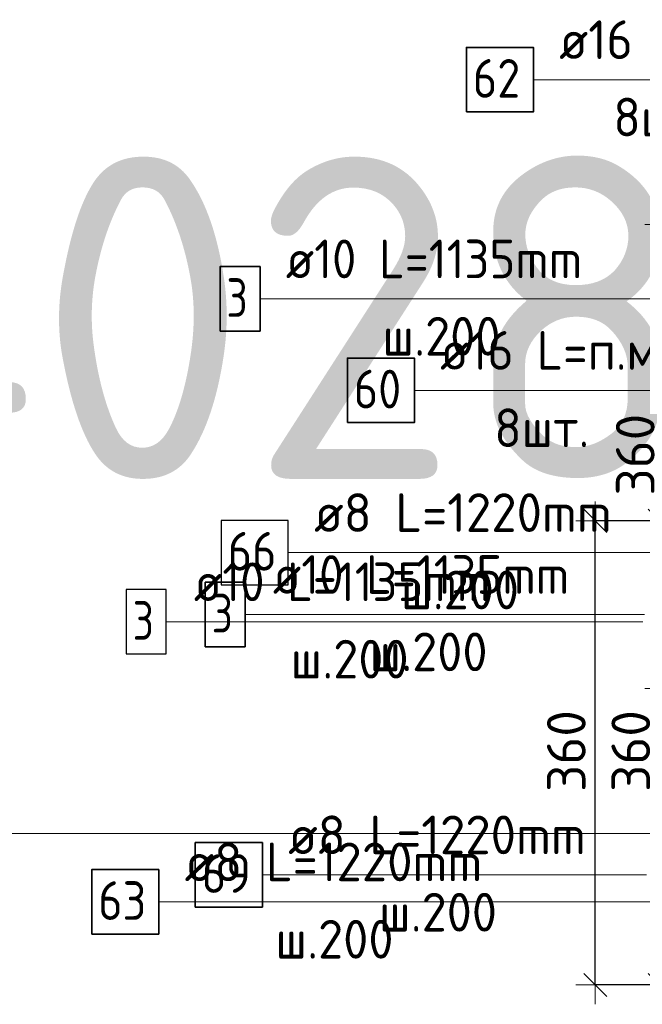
# Model space of a CAD drawing. Header units: metres. Extents: x -38 to 97, y -15 to 21.
# Tile 84 of 256: x 71.537 to 72.02, y 1.939 to 2.703. Entities that reach past the tile are written whole.
import ezdxf

# ---------------------------------------------------------------- set-up
doc = ezdxf.new("R2010")
doc.units = ezdxf.units.M
doc.header["$PDMODE"] = 65
for name, color, linetype, lineweight in [('XR$3$Арм.стержн. Арматура края', 96, 'Continuous', 35), ('XR$3$Арм.стержн. Хомут', 240, 'Continuous', 35), ('XR$3$Арм.стержн.горизонт. 1', 180, 'Continuous', 35), ('XR$3$Размерная линия (1)', 7, 'Continuous', 13), ('XR$4$Арм.стержн. Арматура края', 96, 'Continuous', 35), ('XR$4$Арм.стержн. Хомут', 240, 'Continuous', 35), ('XR$4$Размерная линия (1)', 7, 'Continuous', 13), ('XR$5$Арм.стержн. Арматура края', 96, 'Continuous', 35), ('XR$5$Арм.стержн. Хомут', 240, 'Continuous', 35), ('XR$5$Арм.стержн.горизонт. 1', 180, 'Continuous', 35), ('XR$5$Размерная линия (1)', 7, 'Continuous', 13), ('XR$6$Текст_ примечание', 7, 'Continuous', 13)]:
    doc.layers.add(name, color=color, linetype=linetype, lineweight=lineweight)
doc.styles.add('ISOCPEUR', font='txt')
doc.dimstyles.new('DIMSTYLE_24', dxfattribs={"dimtxt": 0.03, "dimasz": 0.03, "dimexe": 0, "dimexo": 0, "dimgap": 0.015, "dimtad": 2, "dimdec": 0, "dimlfac": 1000, "dimrnd": 5, "dimzin": 12, "dimdsep": 46, "dimtxsty": 'ISOCPEUR', "dimblk1": 'ALL_ML_STRICH', "dimblk2": 'ALL_ML_STRICH', "dimsah": 1, "dimcen": 0, "dimclrd": 7, "dimclre": 256, "dimclrt": 7, "dimadec": 0, "dimazin": 0, "dimtfac": 1, "dimtdec": 0, "dimtix": 1, "dimtmove": 2, "dimatfit": 3, "dimfxl": 0, "dimtzin": 0, "dimlwd": 0, "dimlwe": -3, "dimarcsym": 0})

# ---------------------------------------------------------------- blocks, each defined once
blk = doc.blocks.new('ALL_ML_STRICH')
at = {"color": 0, "linetype": 'ByBlock', "lineweight": -2}
for p, q in [((-0.3, -0.3), (0.3, 0.3)), ((0, -0.5), (0, 0.5)), ((-1, 0), (0.5, 0))]:
    blk.add_line(p, q, dxfattribs=at)
blk = doc.blocks.new('*D247')
at = {"layer": 'DEFPOINTS', "color": 7, "linetype": 'Continuous', "lineweight": 13, "transparency": 33554687}
for p in [(72.17211, 2.54403), (72.03736, 2.18403), (72.17211, 2.18403)]:
    blk.add_point(p, dxfattribs=at)
at = {"layer": 'XR$3$Размерная линия (1)', "color": 9, "linetype": 'Continuous', "lineweight": -2, "true_color": 0xc7c7c7, "transparency": 33554687}
for p, q in [((72.15211, 2.54403), (72.03736, 2.54403)), ((72.15211, 2.18403), (72.03736, 2.18403))]:
    blk.add_line(p, q, dxfattribs=at)
at = {"layer": 'XR$3$Размерная линия (1)', "color": 7, "linetype": 'Continuous', "lineweight": -2, "transparency": 33554687}
blk.add_line((72.03736, 2.18403), (72.03736, 2.54403), dxfattribs=at)
at = {"layer": 'XR$3$Размерная линия (1)', "color": 7, "linetype": 'Continuous', "lineweight": 13, "transparency": 33554687, "xscale": 0.03, "yscale": 0.03, "zscale": 0.03}
for p, rotation in [((72.03736, 2.54403), 90), ((72.03736, 2.18403), 270)]:
    blk.add_blockref('ALL_ML_STRICH', p, dxfattribs=dict(at, rotation=rotation))
at = {"layer": 'XR$3$Размерная линия (1)', "color": 7, "linetype": 'Continuous', "lineweight": 13, "transparency": 33554687, "insert": (72.01486, 2.36553), "char_height": 0.03, "width": 0.09, "attachment_point": 5, "rotation": 90, "style": 'ISOCPEUR'}
blk.add_mtext('\\A1;{360}', dxfattribs=at)
blk = doc.blocks.new('*D363')
at = {"layer": 'DEFPOINTS', "color": 7, "linetype": 'Continuous', "lineweight": 13, "transparency": 33554687}
for p in [(72.16861, 2.31411), (72.03386, 1.95411), (72.16861, 1.95411)]:
    blk.add_point(p, dxfattribs=at)
at = {"layer": 'XR$4$Размерная линия (1)', "color": 9, "linetype": 'Continuous', "lineweight": -2, "true_color": 0xc7c7c7, "transparency": 33554687}
for p, q in [((72.14861, 2.31411), (72.03386, 2.31411)), ((72.14861, 1.95411), (72.03386, 1.95411))]:
    blk.add_line(p, q, dxfattribs=at)
at = {"layer": 'XR$4$Размерная линия (1)', "color": 7, "linetype": 'Continuous', "lineweight": -2, "transparency": 33554687}
blk.add_line((72.03386, 1.95411), (72.03386, 2.31411), dxfattribs=at)
at = {"layer": 'XR$4$Размерная линия (1)', "color": 7, "linetype": 'Continuous', "lineweight": 13, "transparency": 33554687, "xscale": 0.03, "yscale": 0.03, "zscale": 0.03}
for p, rotation in [((72.03386, 2.31411), 90), ((72.03386, 1.95411), 270)]:
    blk.add_blockref('ALL_ML_STRICH', p, dxfattribs=dict(at, rotation=rotation))
at = {"layer": 'XR$4$Размерная линия (1)', "color": 7, "linetype": 'Continuous', "lineweight": 13, "transparency": 33554687, "insert": (72.01136, 2.13561), "char_height": 0.03, "width": 0.09, "attachment_point": 5, "rotation": 90, "style": 'ISOCPEUR'}
blk.add_mtext('\\A1;{360}', dxfattribs=at)
blk = doc.blocks.new('*D880')
at = {"layer": 'DEFPOINTS', "color": 7, "linetype": 'Continuous', "lineweight": 13, "transparency": 33554687}
for p in [(72.11861, 2.31411), (71.98386, 1.95411), (72.11861, 1.95411)]:
    blk.add_point(p, dxfattribs=at)
at = {"layer": 'XR$5$Размерная линия (1)', "color": 9, "linetype": 'Continuous', "lineweight": -2, "true_color": 0xc7c7c7, "transparency": 33554687}
for p, q in [((72.09861, 2.31411), (71.98386, 2.31411)), ((72.09861, 1.95411), (71.98386, 1.95411))]:
    blk.add_line(p, q, dxfattribs=at)
at = {"layer": 'XR$5$Размерная линия (1)', "color": 7, "linetype": 'Continuous', "lineweight": -2, "transparency": 33554687}
blk.add_line((71.98386, 1.95411), (71.98386, 2.31411), dxfattribs=at)
at = {"layer": 'XR$5$Размерная линия (1)', "color": 7, "linetype": 'Continuous', "lineweight": 13, "transparency": 33554687, "xscale": 0.03, "yscale": 0.03, "zscale": 0.03}
for p, rotation in [((71.98386, 2.31411), 90), ((71.98386, 1.95411), 270)]:
    blk.add_blockref('ALL_ML_STRICH', p, dxfattribs=dict(at, rotation=rotation))
at = {"layer": 'XR$5$Размерная линия (1)', "color": 7, "linetype": 'Continuous', "lineweight": 13, "transparency": 33554687, "insert": (71.96136, 2.13561), "char_height": 0.03, "width": 0.09, "attachment_point": 5, "rotation": 90, "style": 'ISOCPEUR'}
blk.add_mtext('\\A1;{360}', dxfattribs=at)

msp = doc.modelspace()

# ---------------------------------------------------------------- linework, layer by layer
at = {"layer": 'XR$3$Арм.стержн. Арматура края', "color": 7, "linetype": 'Continuous', "lineweight": 13, "transparency": 33554687}
msp.add_line((71.72365, 2.48637), (72.03065, 2.48637), dxfattribs=at)
at = {"layer": 'XR$3$Арм.стержн. Арматура края', "color": 7, "linetype": 'Continuous', "lineweight": 35, "transparency": 33554687}
msp.add_lwpolyline([(71.69265, 2.46137), (71.72365, 2.46137), (71.72365, 2.51137), (71.69265, 2.51137), (71.69265, 2.46137)], dxfattribs=at)
at = {"layer": 'XR$3$Арм.стержн. Хомут', "color": 7, "linetype": 'Continuous', "lineweight": 13, "transparency": 33554687}
msp.add_line((71.74558, 2.28956), (72.03758, 2.28956), dxfattribs=at)
at = {"layer": 'XR$3$Арм.стержн. Хомут', "color": 7, "linetype": 'Continuous', "lineweight": 25, "transparency": 33554687}
msp.add_lwpolyline([(71.69358, 2.26456), (71.74558, 2.26456), (71.74558, 2.31456), (71.69358, 2.31456), (71.69358, 2.26456)], dxfattribs=at)
at = {"layer": 'XR$3$Арм.стержн.горизонт. 1', "color": 7, "linetype": 'Continuous', "lineweight": 13, "transparency": 33554687}
msp.add_line((71.93584, 2.65643), (72.16184, 2.65643), dxfattribs=at)
at = {"layer": 'XR$3$Арм.стержн.горизонт. 1', "color": 7, "linetype": 'Continuous', "lineweight": 35, "transparency": 33554687}
msp.add_lwpolyline([(71.88384, 2.63143), (71.93584, 2.63143), (71.93584, 2.68143), (71.88384, 2.68143), (71.88384, 2.63143)], dxfattribs=at)
at = {"layer": 'XR$4$Арм.стержн. Арматура края', "color": 7, "linetype": 'Continuous', "lineweight": 13, "transparency": 33554687}
msp.add_line((71.71211, 2.24155), (72.02211, 2.24155), dxfattribs=at)
at = {"layer": 'XR$4$Арм.стержн. Арматура края', "color": 7, "linetype": 'Continuous', "lineweight": 35, "transparency": 33554687}
msp.add_lwpolyline([(71.68111, 2.21655), (71.71211, 2.21655), (71.71211, 2.26655), (71.68111, 2.26655), (71.68111, 2.21655)], dxfattribs=at)
at = {"layer": 'XR$4$Арм.стержн. Хомут', "color": 7, "linetype": 'Continuous', "lineweight": 13, "transparency": 33554687}
msp.add_line((71.72545, 2.03957), (72.02345, 2.03957), dxfattribs=at)
at = {"layer": 'XR$4$Арм.стержн. Хомут', "color": 7, "linetype": 'Continuous', "lineweight": 35, "transparency": 33554687}
msp.add_lwpolyline([(71.67345, 2.01457), (71.72545, 2.01457), (71.72545, 2.06457), (71.67345, 2.06457), (71.67345, 2.01457)], dxfattribs=at)
at = {"layer": 'XR$5$Арм.стержн. Арматура края', "color": 7, "linetype": 'Continuous', "lineweight": 13, "transparency": 33554687}
msp.add_line((71.65085, 2.23588), (72.02085, 2.23588), dxfattribs=at)
at = {"layer": 'XR$5$Арм.стержн. Арматура края', "color": 7, "linetype": 'Continuous', "lineweight": 25, "transparency": 33554687}
msp.add_lwpolyline([(71.61985, 2.21088), (71.65085, 2.21088), (71.65085, 2.26088), (71.61985, 2.26088), (71.61985, 2.21088)], dxfattribs=at)
at = {"layer": 'XR$5$Арм.стержн. Хомут', "color": 7, "linetype": 'Continuous', "lineweight": 13, "transparency": 33554687}
for p, q in [((71.64512, 2.01858), (72.00312, 2.01858)), ((72.00312, 2.01858), (72.14664, 2.01858))]:
    msp.add_line(p, q, dxfattribs=at)
at = {"layer": 'XR$5$Арм.стержн. Хомут', "color": 7, "linetype": 'Continuous', "lineweight": 35, "transparency": 33554687}
msp.add_lwpolyline([(71.59312, 1.99358), (71.64512, 1.99358), (71.64512, 2.04358), (71.59312, 2.04358), (71.59312, 1.99358)], dxfattribs=at)
at = {"layer": 'XR$5$Арм.стержн.горизонт. 1', "color": 7, "linetype": 'Continuous', "lineweight": 13, "transparency": 33554687}
msp.add_line((71.84342, 2.4154), (72.12942, 2.4154), dxfattribs=at)
at = {"layer": 'XR$5$Арм.стержн.горизонт. 1', "color": 7, "linetype": 'Continuous', "lineweight": 35, "transparency": 33554687}
msp.add_lwpolyline([(71.79142, 2.3904), (71.84342, 2.3904), (71.84342, 2.4404), (71.79142, 2.4404), (71.79142, 2.3904)], dxfattribs=at)
at = {"layer": 'XR$6$Текст_ примечание', "color": 7, "linetype": 'Continuous', "lineweight": 13, "transparency": 33554687}
msp.add_line((86.41979, 2.07171), (67.91979, 2.07171), dxfattribs=at)

# ---------------------------------------------------------------- texts
at = {"layer": 'XR$3$Арм.стержн. Арматура края', "color": 7, "linetype": 'Continuous', "lineweight": 25, "transparency": 33554687, "char_height": 0.03, "attachment_point": 7, "style": 'ISOCPEUR'}
for s, insert, width in [('\\W0.92;ø10 L=1135mm ', (71.74365, 2.50237), 0.2806693), ('\\W0.78;3', (71.69765, 2.47237), 0.0326407), ('\\W0.95;ш.200 ', (71.81865, 2.44237), 0.1311996)]:
    msp.add_mtext(s, dxfattribs=dict(at, insert=insert, width=width))
at = {"layer": 'XR$3$Арм.стержн. Хомут', "color": 7, "linetype": 'Continuous', "lineweight": 25, "transparency": 33554687, "char_height": 0.03, "attachment_point": 7, "style": 'ISOCPEUR'}
for s, insert, width in [('\\W0.96;ø8 L=1220mm ', (71.76558, 2.30556), 0.2722217), ('\\W0.87;66', (71.69858, 2.27556), 0.0550812), ('\\W0.95;ш.200 ', (71.83308, 2.24556), 0.1311995)]:
    msp.add_mtext(s, dxfattribs=dict(at, insert=insert, width=width))
at = {"layer": 'XR$3$Арм.стержн.горизонт. 1', "color": 7, "linetype": 'Continuous', "lineweight": 25, "transparency": 33554687, "char_height": 0.03, "attachment_point": 7, "style": 'ISOCPEUR'}
for s, insert, width in [('\\W0.94;ø16 L=п.м.', (71.95584, 2.67243), 0.199983), ('\\W0.87;62', (71.88884, 2.64243), 0.0550812), ('\\W0.94;8шт. ', (71.99784, 2.61243), 0.1161286)]:
    msp.add_mtext(s, dxfattribs=dict(at, insert=insert, width=width))
at = {"layer": 'XR$4$Арм.стержн. Арматура края', "color": 7, "linetype": 'Continuous', "lineweight": 25, "transparency": 33554687, "char_height": 0.03, "attachment_point": 7, "style": 'ISOCPEUR'}
for s, insert, width in [('\\W0.92;ø10 L=1135mm ', (71.73361, 2.25755), 0.2806692), ('\\W0.78;3', (71.68611, 2.22755), 0.0326407), ('\\W0.95;ш.200 ', (71.80861, 2.19755), 0.1311997)]:
    msp.add_mtext(s, dxfattribs=dict(at, insert=insert, width=width))
at = {"layer": 'XR$4$Арм.стержн. Хомут', "color": 7, "linetype": 'Continuous', "lineweight": 25, "transparency": 33554687, "char_height": 0.03, "attachment_point": 7, "style": 'ISOCPEUR'}
for s, insert, width in [('\\W0.96;ø8 L=1220mm ', (71.74545, 2.05557), 0.2722217), ('\\W0.87;69', (71.67845, 2.02557), 0.0550812), ('\\W0.95;ш.200 ', (71.81595, 1.99557), 0.1311996)]:
    msp.add_mtext(s, dxfattribs=dict(at, insert=insert, width=width))
at = {"layer": 'XR$5$Арм.стержн. Арматура края', "color": 7, "linetype": 'Continuous', "lineweight": 25, "transparency": 33554687, "char_height": 0.03, "attachment_point": 7, "style": 'ISOCPEUR'}
for s, insert, width in [('\\W0.92;ø10 L=1135mm ', (71.67235, 2.25188), 0.2806694), ('\\W0.78;3', (71.62485, 2.22188), 0.0326407), ('\\W0.95;ш.200 ', (71.74735, 2.19188), 0.1311996)]:
    msp.add_mtext(s, dxfattribs=dict(at, insert=insert, width=width))
at = {"layer": 'XR$5$Арм.стержн. Хомут', "color": 7, "linetype": 'Continuous', "lineweight": 25, "transparency": 33554687, "char_height": 0.03, "attachment_point": 7, "style": 'ISOCPEUR'}
for s, insert, width in [('\\W0.96;ø8 L=1220mm ', (71.66512, 2.03458), 0.2722217), ('\\W0.87;63', (71.59812, 2.00458), 0.0550812), ('\\W0.95;ш.200 ', (71.73562, 1.97458), 0.1311997)]:
    msp.add_mtext(s, dxfattribs=dict(at, insert=insert, width=width))
at = {"layer": 'XR$5$Арм.стержн.горизонт. 1', "color": 7, "linetype": 'Continuous', "lineweight": 25, "transparency": 33554687, "char_height": 0.03, "attachment_point": 7, "style": 'ISOCPEUR'}
for s, insert, width in [('\\W0.94;ø16 L=п.м.', (71.86342, 2.4314), 0.1999831), ('\\W0.87;60', (71.79642, 2.4014), 0.0550812), ('\\W0.94;8шт. ', (71.90542, 2.3714), 0.1161286)]:
    msp.add_mtext(s, dxfattribs=dict(at, insert=insert, width=width))
at = {"layer": 'XR$6$Текст_ примечание', "color": 7, "linetype": 'Continuous', "lineweight": 35, "transparency": 33554687, "insert": (70.35063, 2.34671), "char_height": 0.25, "width": 2.7437149, "attachment_point": 7, "style": 'ISOCPEUR'}
msp.add_mtext('\\W0.96;ГОСТ 34028-2016', dxfattribs=at)

# ---------------------------------------------------------------- dimensions: what is measured, and where the dimension line sits
at = {"layer": 'XR$3$Размерная линия (1)', "color": 7, "linetype": 'Continuous', "lineweight": 13, "transparency": 33554687}
dim = msp.add_linear_dim(base=(72.03736, 2.54403), p1=(72.15211, 2.18403), p2=(72.15211, 2.54403), angle=90, dimstyle='DIMSTYLE_24', override={"dimpost": '<>', "dimclrd": 7, "dimclre": 9, "dimclrt": 7, "dimlwd": 0, "dimlwe": 65533}, dxfattribs=at)
dim.commit()
dim.dimension.update_dxf_attribs({"geometry": '*D247', "text_midpoint": (72.01486, 2.36553), "dimtype": 160})
at = {"layer": 'XR$4$Размерная линия (1)', "color": 7, "linetype": 'Continuous', "lineweight": 13, "transparency": 33554687}
dim = msp.add_linear_dim(base=(72.03386, 2.31411), p1=(72.14861, 1.95411), p2=(72.14861, 2.31411), angle=90, dimstyle='DIMSTYLE_24', override={"dimpost": '<>', "dimclrd": 7, "dimclre": 9, "dimclrt": 7, "dimlwd": 0, "dimlwe": 65533}, dxfattribs=at)
dim.commit()
dim.dimension.update_dxf_attribs({"geometry": '*D363', "text_midpoint": (72.01136, 2.13561), "dimtype": 160})
at = {"layer": 'XR$5$Размерная линия (1)', "color": 7, "linetype": 'Continuous', "lineweight": 13, "transparency": 33554687}
dim = msp.add_linear_dim(base=(71.98386, 2.31411), p1=(72.09861, 1.95411), p2=(72.09861, 2.31411), angle=90, dimstyle='DIMSTYLE_24', override={"dimpost": '<>', "dimclrd": 7, "dimclre": 9, "dimclrt": 7, "dimlwd": 0, "dimlwe": 65533}, dxfattribs=at)
dim.commit()
dim.dimension.update_dxf_attribs({"geometry": '*D880', "text_midpoint": (71.96136, 2.13561), "dimtype": 160})

doc.saveas('drawing.dxf')
